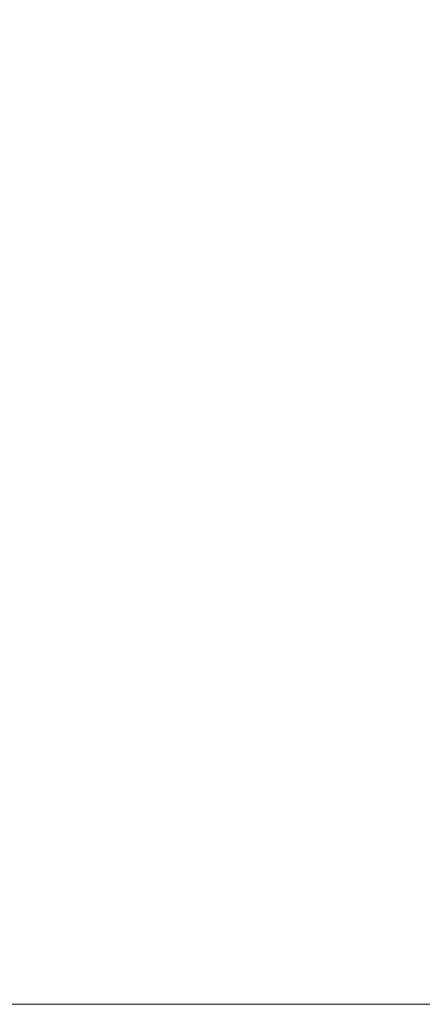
# Model space of a CAD drawing. Extents: x 2147430 to 2149265, y 2147284 to 2147537.
# Tile 3 of 12: x 2147548 to 2147607, y 2147284 to 2147430. Entities that reach past the tile are written whole.
import ezdxf

# ---------------------------------------------------------------- set-up
doc = ezdxf.new("R2010")
doc.units = 0
doc.header["$MEASUREMENT"] = 0
doc.layers.add('B_ANNO_NOPLOT', color=47, linetype='Continuous', lineweight=18, plot=False)

# ---------------------------------------------------------------- blocks, each defined once
blk = doc.blocks.new('*U187')
at = {"layer": 'B_ANNO_NOPLOT', "flags": 128}
blk.add_lwpolyline([(2147429.68, 2147284.45), (2147429.68, 2147536.45), (2147753.61, 2147536.45), (2147753.61, 2147523.31), (2147807.68, 2147523.31), (2147807.68, 2147324.95), (2147746.25, 2147324.95), (2147746.25, 2147284.45)], close=True, dxfattribs=at)

msp = doc.modelspace()

# ---------------------------------------------------------------- block references
msp.add_blockref('*U187', (0, 0))

doc.saveas('drawing.dxf')
